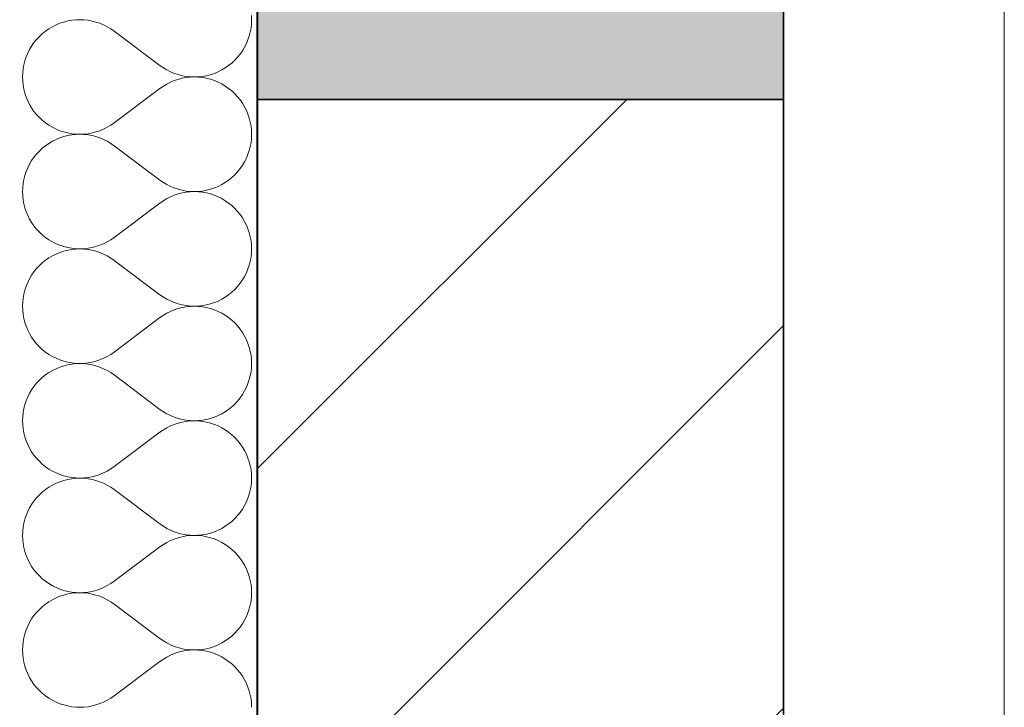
# Model space of a CAD drawing. Header units: millimetres. Extents: x 82175 to 237000, y 24756 to 471700.
# Tile 164 of 256: x 92622 to 93277, y 383054 to 383511. Entities that reach past the tile are written whole.
import ezdxf

# ---------------------------------------------------------------- set-up
doc = ezdxf.new("R2010")
doc.units = ezdxf.units.MM
for name, color, linetype in [('- A - ocieplenie', 8, 'Continuous'), ('Konstrukcja - Stropy', 8, 'Continuous'), ('Konstrukcja - Ściany zewnętrzne', 8, 'Continuous')]:
    doc.layers.add(name, color=color, linetype=linetype)

# ---------------------------------------------------------------- blocks, each defined once
blk = doc.blocks.new('*X29')
at = {"layer": '- A - ocieplenie', "linetype": 'Continuous', "lineweight": 13, "ltscale": 100}
for p, q in [((19933.67, 393042.61), (19933.57, 393045.33)), ((19801.14, 393037.96), (19798.8, 393036.57)), ((19803.57, 393039.18), (19801.14, 393037.96)), ((19806.09, 393040.22), (19803.57, 393039.18)), ((19808.67, 393041.07), (19806.09, 393040.22)), ((19811.3, 393041.75), (19808.67, 393041.07)), ((19813.98, 393042.23), (19811.3, 393041.75)), ((19816.69, 393042.52), (19813.98, 393042.23)), ((19819.41, 393042.61), (19816.69, 393042.52)), ((19822.12, 393042.51), (19819.41, 393042.61)), ((19824.83, 393042.22), (19822.12, 393042.51)), ((19827.51, 393041.73), (19824.83, 393042.22)), ((19830.14, 393041.06), (19827.51, 393041.73)), ((19832.72, 393040.2), (19830.14, 393041.06)), ((19835.24, 393039.16), (19832.72, 393040.2)), ((19837.67, 393037.94), (19835.24, 393039.16)), ((19840.01, 393036.55), (19837.67, 393037.94)), ((19933.28, 393037.19), (19933.57, 393039.89)), ((19933.57, 393039.89), (19933.67, 393042.61)), ((19792.45, 393031.46), (19790.6, 393029.47)), ((19794.44, 393033.32), (19792.45, 393031.46)), ((19796.56, 393035.02), (19794.44, 393033.32)), ((19798.8, 393036.57), (19796.56, 393035.02)), ((19842.24, 393034.99), (19840.01, 393036.55)), ((19872.71, 393012.14), (19842.24, 393034.99)), ((19931.26, 393029.29), (19932.12, 393031.87)), ((19932.12, 393031.87), (19932.8, 393034.51)), ((19932.8, 393034.51), (19933.28, 393037.19)), ((19787.34, 393025.12), (19785.95, 393022.78)), ((19788.89, 393027.35), (19787.34, 393025.12)), ((19790.6, 393029.47), (19788.89, 393027.35)), ((19929, 393024.35), (19930.22, 393026.78)), ((19930.22, 393026.78), (19931.26, 393029.29)), ((19784.73, 393020.35), (19783.69, 393017.83)), ((19785.95, 393022.78), (19784.73, 393020.35)), ((19924.36, 393017.66), (19926.06, 393019.77)), ((19926.06, 393019.77), (19927.62, 393022.01)), ((19927.62, 393022.01), (19929, 393024.35)), ((19782.16, 393012.62), (19781.67, 393009.94)), ((19782.83, 393015.25), (19782.16, 393012.62)), ((19783.69, 393017.83), (19782.83, 393015.25)), ((19872.71, 393012.14), (19874.95, 393010.58)), ((19916.15, 393010.56), (19918.39, 393012.11)), ((19918.39, 393012.11), (19920.51, 393013.81)), ((19920.51, 393013.81), (19922.5, 393015.67)), ((19922.5, 393015.67), (19924.36, 393017.66)), ((19781.38, 393007.23), (19781.29, 393004.52)), ((19781.67, 393009.94), (19781.38, 393007.23)), ((19874.95, 393010.58), (19877.29, 393009.19)), ((19877.29, 393009.19), (19879.72, 393007.97)), ((19879.72, 393007.97), (19882.23, 393006.93)), ((19882.23, 393006.93), (19884.81, 393006.07)), ((19884.81, 393006.07), (19887.45, 393005.39)), ((19887.45, 393005.39), (19890.12, 393004.91)), ((19890.12, 393004.91), (19892.83, 393004.61)), ((19898.27, 393004.61), (19900.97, 393004.9)), ((19900.97, 393004.9), (19903.65, 393005.38)), ((19903.65, 393005.38), (19906.29, 393006.05)), ((19906.29, 393006.05), (19908.87, 393006.91)), ((19908.87, 393006.91), (19911.38, 393007.95)), ((19911.38, 393007.95), (19913.81, 393009.17)), ((19913.81, 393009.17), (19916.15, 393010.56)), ((19781.29, 393004.52), (19781.38, 393001.8)), ((19781.38, 393001.8), (19781.67, 392999.09)), ((19781.67, 392999.09), (19782.16, 392996.42)), ((19874.95, 392998.45), (19872.71, 392996.9)), ((19877.29, 392999.84), (19874.95, 392998.45)), ((19879.72, 393001.06), (19877.29, 392999.84)), ((19882.23, 393002.1), (19879.72, 393001.06)), ((19884.81, 393002.96), (19882.23, 393002.1)), ((19887.45, 393003.64), (19884.81, 393002.96)), ((19890.12, 393004.12), (19887.45, 393003.64)), ((19892.83, 393004.42), (19890.12, 393004.12)), ((19892.83, 393004.61), (19895.55, 393004.52)), ((19895.55, 393004.52), (19892.83, 393004.42)), ((19895.55, 393004.52), (19898.27, 393004.61)), ((19898.27, 393004.42), (19895.55, 393004.52)), ((19900.97, 393004.13), (19898.27, 393004.42)), ((19903.65, 393003.65), (19900.97, 393004.13)), ((19906.29, 393002.98), (19903.65, 393003.65)), ((19908.87, 393002.12), (19906.29, 393002.98)), ((19911.38, 393001.08), (19908.87, 393002.12)), ((19913.81, 392999.86), (19911.38, 393001.08)), ((19916.15, 392998.48), (19913.81, 392999.86)), ((19918.39, 392996.93), (19916.15, 392998.48)), ((19782.16, 392996.42), (19782.83, 392993.78)), ((19782.83, 392993.78), (19783.69, 392991.2)), ((19872.71, 392996.9), (19842.24, 392974.04)), ((19920.51, 392995.22), (19918.39, 392996.93)), ((19922.5, 392993.37), (19920.51, 392995.22)), ((19924.36, 392991.38), (19922.5, 392993.37)), ((19783.69, 392991.2), (19784.73, 392988.68)), ((19784.73, 392988.68), (19785.95, 392986.25)), ((19785.95, 392986.25), (19787.34, 392983.91)), ((19926.06, 392989.26), (19924.36, 392991.38)), ((19927.62, 392987.02), (19926.06, 392989.26)), ((19929, 392984.68), (19927.62, 392987.02)), ((19787.34, 392983.91), (19788.89, 392981.68)), ((19788.89, 392981.68), (19790.6, 392979.56)), ((19790.6, 392979.56), (19792.45, 392977.57)), ((19930.22, 392982.25), (19929, 392984.68)), ((19931.26, 392979.74), (19930.22, 392982.25)), ((19932.12, 392977.16), (19931.26, 392979.74)), ((19792.45, 392977.57), (19794.44, 392975.72)), ((19794.44, 392975.72), (19796.56, 392974.01)), ((19796.56, 392974.01), (19798.8, 392972.46)), ((19798.8, 392972.46), (19801.14, 392971.07)), ((19837.67, 392971.1), (19840.01, 392972.49)), ((19840.01, 392972.49), (19842.24, 392974.04)), ((19932.8, 392974.52), (19932.12, 392977.16)), ((19933.28, 392971.84), (19932.8, 392974.52)), ((19801.14, 392971.07), (19803.57, 392969.86)), ((19803.57, 392969.86), (19806.09, 392968.82)), ((19806.09, 392968.82), (19808.67, 392967.96)), ((19808.67, 392967.96), (19811.3, 392967.29)), ((19811.3, 392965.55), (19808.67, 392964.88)), ((19811.3, 392967.29), (19813.98, 392966.81)), ((19813.98, 392966.04), (19811.3, 392965.55)), ((19813.98, 392966.81), (19816.69, 392966.52)), ((19816.69, 392966.33), (19813.98, 392966.04)), ((19816.69, 392966.52), (19819.41, 392966.42)), ((19819.41, 392966.42), (19816.69, 392966.33)), ((19819.41, 392966.42), (19822.12, 392966.52)), ((19822.12, 392966.32), (19819.41, 392966.42)), ((19822.12, 392966.52), (19824.83, 392966.81)), ((19824.83, 392966.03), (19822.12, 392966.32)), ((19824.83, 392966.81), (19827.51, 392967.3)), ((19827.51, 392965.54), (19824.83, 392966.03)), ((19827.51, 392967.3), (19830.14, 392967.97)), ((19830.14, 392964.87), (19827.51, 392965.54)), ((19830.14, 392967.97), (19832.72, 392968.83)), ((19832.72, 392968.83), (19835.24, 392969.88)), ((19835.24, 392969.88), (19837.67, 392971.1)), ((19933.57, 392969.14), (19933.28, 392971.84)), ((19933.67, 392966.42), (19933.57, 392969.14)), ((19933.57, 392963.7), (19933.67, 392966.42)), ((19798.8, 392960.38), (19796.56, 392958.83)), ((19801.14, 392961.77), (19798.8, 392960.38)), ((19803.57, 392962.99), (19801.14, 392961.77)), ((19806.09, 392964.03), (19803.57, 392962.99)), ((19808.67, 392964.88), (19806.09, 392964.03)), ((19832.72, 392964.01), (19830.14, 392964.87)), ((19835.24, 392962.97), (19832.72, 392964.01)), ((19837.67, 392961.75), (19835.24, 392962.97)), ((19840.01, 392960.36), (19837.67, 392961.75)), ((19842.24, 392958.8), (19840.01, 392960.36)), ((19932.8, 392958.32), (19933.28, 392961)), ((19933.28, 392961), (19933.57, 392963.7)), ((19790.6, 392953.28), (19788.89, 392951.16)), ((19792.45, 392955.27), (19790.6, 392953.28)), ((19794.44, 392957.12), (19792.45, 392955.27)), ((19796.56, 392958.83), (19794.44, 392957.12)), ((19872.71, 392935.94), (19842.24, 392958.8)), ((19930.22, 392950.59), (19931.26, 392953.1)), ((19931.26, 392953.1), (19932.12, 392955.68)), ((19932.12, 392955.68), (19932.8, 392958.32)), ((19785.95, 392946.59), (19784.73, 392944.16)), ((19787.34, 392948.93), (19785.95, 392946.59)), ((19788.89, 392951.16), (19787.34, 392948.93)), ((19927.62, 392945.82), (19929, 392948.16)), ((19929, 392948.16), (19930.22, 392950.59)), ((19783.69, 392941.64), (19782.83, 392939.06)), ((19784.73, 392944.16), (19783.69, 392941.64)), ((19920.51, 392937.62), (19922.5, 392939.47)), ((19922.5, 392939.47), (19924.36, 392941.47)), ((19924.36, 392941.47), (19926.06, 392943.58)), ((19926.06, 392943.58), (19927.62, 392945.82)), ((19781.67, 392933.75), (19781.38, 392931.04)), ((19782.16, 392936.43), (19781.67, 392933.75)), ((19782.83, 392939.06), (19782.16, 392936.43)), ((19872.71, 392935.94), (19874.95, 392934.39)), ((19874.95, 392934.39), (19877.29, 392933)), ((19877.29, 392933), (19879.72, 392931.78)), ((19911.38, 392931.76), (19913.81, 392932.98)), ((19913.81, 392932.98), (19916.15, 392934.36)), ((19916.15, 392934.36), (19918.39, 392935.92)), ((19918.39, 392935.92), (19920.51, 392937.62)), ((19781.38, 392931.04), (19781.29, 392928.33)), ((19781.29, 392928.33), (19781.38, 392925.61)), ((19879.72, 392931.78), (19882.23, 392930.74)), ((19882.23, 392930.74), (19884.81, 392929.88)), ((19884.81, 392926.77), (19882.23, 392925.91)), ((19884.81, 392929.88), (19887.45, 392929.2)), ((19887.45, 392927.45), (19884.81, 392926.77)), ((19887.45, 392929.2), (19890.12, 392928.72)), ((19890.12, 392927.93), (19887.45, 392927.45)), ((19890.12, 392928.72), (19892.83, 392928.42)), ((19892.83, 392928.23), (19890.12, 392927.93)), ((19892.83, 392928.42), (19895.55, 392928.33)), ((19895.55, 392928.33), (19892.83, 392928.23)), ((19895.55, 392928.33), (19898.27, 392928.42)), ((19898.27, 392928.23), (19895.55, 392928.33)), ((19898.27, 392928.42), (19900.97, 392928.71)), ((19900.97, 392927.94), (19898.27, 392928.23)), ((19900.97, 392928.71), (19903.65, 392929.19)), ((19903.65, 392927.46), (19900.97, 392927.94)), ((19903.65, 392929.19), (19906.29, 392929.86)), ((19906.29, 392926.79), (19903.65, 392927.46)), ((19906.29, 392929.86), (19908.87, 392930.72)), ((19908.87, 392925.93), (19906.29, 392926.79)), ((19908.87, 392930.72), (19911.38, 392931.76)), ((19781.38, 392925.61), (19781.67, 392922.9)), ((19781.67, 392922.9), (19782.16, 392920.22)), ((19782.16, 392920.22), (19782.83, 392917.59)), ((19872.71, 392920.71), (19842.24, 392897.85)), ((19874.95, 392922.26), (19872.71, 392920.71)), ((19877.29, 392923.65), (19874.95, 392922.26)), ((19879.72, 392924.87), (19877.29, 392923.65)), ((19882.23, 392925.91), (19879.72, 392924.87)), ((19911.38, 392924.89), (19908.87, 392925.93)), ((19913.81, 392923.67), (19911.38, 392924.89)), ((19916.15, 392922.29), (19913.81, 392923.67)), ((19918.39, 392920.74), (19916.15, 392922.29)), ((19920.51, 392919.03), (19918.39, 392920.74)), ((19782.83, 392917.59), (19783.69, 392915.01)), ((19783.69, 392915.01), (19784.73, 392912.49)), ((19922.5, 392917.18), (19920.51, 392919.03)), ((19924.36, 392915.19), (19922.5, 392917.18)), ((19926.06, 392913.07), (19924.36, 392915.19)), ((19784.73, 392912.49), (19785.95, 392910.06)), ((19785.95, 392910.06), (19787.34, 392907.72)), ((19787.34, 392907.72), (19788.89, 392905.49)), ((19927.62, 392910.83), (19926.06, 392913.07)), ((19929, 392908.49), (19927.62, 392910.83)), ((19930.22, 392906.06), (19929, 392908.49)), ((19788.89, 392905.49), (19790.6, 392903.37)), ((19790.6, 392903.37), (19792.45, 392901.38)), ((19792.45, 392901.38), (19794.44, 392899.53)), ((19931.26, 392903.55), (19930.22, 392906.06)), ((19932.12, 392900.97), (19931.26, 392903.55)), ((19932.8, 392898.33), (19932.12, 392900.97)), ((19794.44, 392899.53), (19796.56, 392897.82)), ((19796.56, 392897.82), (19798.8, 392896.27)), ((19798.8, 392896.27), (19801.14, 392894.88)), ((19801.14, 392894.88), (19803.57, 392893.67)), ((19803.57, 392893.67), (19806.09, 392892.63)), ((19832.72, 392892.64), (19835.24, 392893.69)), ((19835.24, 392893.69), (19837.67, 392894.91)), ((19837.67, 392894.91), (19840.01, 392896.3)), ((19840.01, 392896.3), (19842.24, 392897.85)), ((19933.28, 392895.65), (19932.8, 392898.33)), ((19933.57, 392892.95), (19933.28, 392895.65)), ((19806.09, 392887.83), (19803.57, 392886.8)), ((19806.09, 392892.63), (19808.67, 392891.77)), ((19808.67, 392888.69), (19806.09, 392887.83)), ((19808.67, 392891.77), (19811.3, 392891.1)), ((19811.3, 392889.36), (19808.67, 392888.69)), ((19811.3, 392891.1), (19813.98, 392890.61)), ((19813.98, 392889.85), (19811.3, 392889.36)), ((19813.98, 392890.61), (19816.69, 392890.33)), ((19816.69, 392890.13), (19813.98, 392889.85)), ((19816.69, 392890.33), (19819.41, 392890.23)), ((19819.41, 392890.23), (19816.69, 392890.13)), ((19819.41, 392890.23), (19822.12, 392890.33)), ((19822.12, 392890.13), (19819.41, 392890.23)), ((19822.12, 392890.33), (19824.83, 392890.62)), ((19824.83, 392889.84), (19822.12, 392890.13)), ((19824.83, 392890.62), (19827.51, 392891.11)), ((19827.51, 392889.35), (19824.83, 392889.84)), ((19827.51, 392891.11), (19830.14, 392891.78)), ((19830.14, 392888.68), (19827.51, 392889.35)), ((19830.14, 392891.78), (19832.72, 392892.64)), ((19832.72, 392887.82), (19830.14, 392888.68)), ((19835.24, 392886.77), (19832.72, 392887.82)), ((19933.28, 392884.81), (19933.57, 392887.51)), ((19933.67, 392890.23), (19933.57, 392892.95)), ((19933.57, 392887.51), (19933.67, 392890.23)), ((19794.44, 392880.93), (19792.45, 392879.08)), ((19796.56, 392882.64), (19794.44, 392880.93)), ((19798.8, 392884.19), (19796.56, 392882.64)), ((19801.14, 392885.58), (19798.8, 392884.19)), ((19803.57, 392886.8), (19801.14, 392885.58)), ((19837.67, 392885.55), (19835.24, 392886.77)), ((19840.01, 392884.16), (19837.67, 392885.55)), ((19842.24, 392882.61), (19840.01, 392884.16)), ((19872.71, 392859.75), (19842.24, 392882.61)), ((19932.12, 392879.49), (19932.8, 392882.13)), ((19932.8, 392882.13), (19933.28, 392884.81)), ((19788.89, 392874.97), (19787.34, 392872.74)), ((19790.6, 392877.09), (19788.89, 392874.97)), ((19792.45, 392879.08), (19790.6, 392877.09)), ((19929, 392871.97), (19930.22, 392874.4)), ((19930.22, 392874.4), (19931.26, 392876.91)), ((19931.26, 392876.91), (19932.12, 392879.49)), ((19784.73, 392867.97), (19783.69, 392865.45)), ((19785.95, 392870.4), (19784.73, 392867.97)), ((19787.34, 392872.74), (19785.95, 392870.4)), ((19924.36, 392865.27), (19926.06, 392867.39)), ((19926.06, 392867.39), (19927.62, 392869.63)), ((19927.62, 392869.63), (19929, 392871.97)), ((19782.83, 392862.87), (19782.16, 392860.24)), ((19783.69, 392865.45), (19782.83, 392862.87)), ((19918.39, 392859.72), (19920.51, 392861.43)), ((19920.51, 392861.43), (19922.5, 392863.28)), ((19922.5, 392863.28), (19924.36, 392865.27)), ((19781.38, 392854.85), (19781.29, 392852.13)), ((19781.67, 392857.56), (19781.38, 392854.85)), ((19782.16, 392860.24), (19781.67, 392857.56)), ((19872.71, 392859.75), (19874.95, 392858.2)), ((19874.95, 392858.2), (19877.29, 392856.81)), ((19877.29, 392856.81), (19879.72, 392855.59)), ((19879.72, 392855.59), (19882.23, 392854.55)), ((19882.23, 392854.55), (19884.81, 392853.69)), ((19906.29, 392853.67), (19908.87, 392854.53)), ((19908.87, 392854.53), (19911.38, 392855.57)), ((19911.38, 392855.57), (19913.81, 392856.79)), ((19913.81, 392856.79), (19916.15, 392858.17)), ((19916.15, 392858.17), (19918.39, 392859.72)), ((19781.29, 392852.13), (19781.38, 392849.42)), ((19781.38, 392849.42), (19781.67, 392846.71)), ((19879.72, 392848.68), (19877.29, 392847.46)), ((19882.23, 392849.72), (19879.72, 392848.68)), ((19884.81, 392850.58), (19882.23, 392849.72)), ((19884.81, 392853.69), (19887.45, 392853.01)), ((19887.45, 392851.26), (19884.81, 392850.58)), ((19887.45, 392853.01), (19890.12, 392852.53)), ((19890.12, 392851.74), (19887.45, 392851.26)), ((19890.12, 392852.53), (19892.83, 392852.23)), ((19892.83, 392852.04), (19890.12, 392851.74)), ((19892.83, 392852.23), (19895.55, 392852.13)), ((19895.55, 392852.13), (19892.83, 392852.04)), ((19895.55, 392852.13), (19898.27, 392852.23)), ((19898.27, 392852.04), (19895.55, 392852.13)), ((19898.27, 392852.23), (19900.97, 392852.52)), ((19900.97, 392851.75), (19898.27, 392852.04)), ((19900.97, 392852.52), (19903.65, 392853)), ((19903.65, 392851.27), (19900.97, 392851.75)), ((19903.65, 392853), (19906.29, 392853.67)), ((19906.29, 392850.6), (19903.65, 392851.27)), ((19908.87, 392849.74), (19906.29, 392850.6)), ((19911.38, 392848.7), (19908.87, 392849.74)), ((19913.81, 392847.48), (19911.38, 392848.7)), ((19781.67, 392846.71), (19782.16, 392844.03)), ((19782.16, 392844.03), (19782.83, 392841.4)), ((19782.83, 392841.4), (19783.69, 392838.82)), ((19872.71, 392844.52), (19842.24, 392821.66)), ((19874.95, 392846.07), (19872.71, 392844.52)), ((19877.29, 392847.46), (19874.95, 392846.07)), ((19916.15, 392846.1), (19913.81, 392847.48)), ((19918.39, 392844.55), (19916.15, 392846.1)), ((19920.51, 392842.84), (19918.39, 392844.55)), ((19922.5, 392840.99), (19920.51, 392842.84)), ((19783.69, 392838.82), (19784.73, 392836.3)), ((19784.73, 392836.3), (19785.95, 392833.87)), ((19924.36, 392839), (19922.5, 392840.99)), ((19926.06, 392836.88), (19924.36, 392839)), ((19927.62, 392834.64), (19926.06, 392836.88)), ((19929, 392832.3), (19927.62, 392834.64)), ((19785.95, 392833.87), (19787.34, 392831.53)), ((19787.34, 392831.53), (19788.89, 392829.3)), ((19788.89, 392829.3), (19790.6, 392827.18)), ((19930.22, 392829.87), (19929, 392832.3)), ((19931.26, 392827.36), (19930.22, 392829.87)), ((19790.6, 392827.18), (19792.45, 392825.19)), ((19792.45, 392825.19), (19794.44, 392823.34)), ((19794.44, 392823.34), (19796.56, 392821.63)), ((19796.56, 392821.63), (19798.8, 392820.08)), ((19840.01, 392820.11), (19842.24, 392821.66)), ((19932.12, 392824.78), (19931.26, 392827.36)), ((19932.8, 392822.14), (19932.12, 392824.78)), ((19933.28, 392819.46), (19932.8, 392822.14)), ((19798.8, 392820.08), (19801.14, 392818.69)), ((19801.14, 392818.69), (19803.57, 392817.48)), ((19803.57, 392817.48), (19806.09, 392816.44)), ((19806.09, 392816.44), (19808.67, 392815.58)), ((19808.67, 392815.58), (19811.3, 392814.91)), ((19811.3, 392814.91), (19813.98, 392814.42)), ((19824.83, 392814.43), (19827.51, 392814.92)), ((19827.51, 392814.92), (19830.14, 392815.59)), ((19830.14, 392815.59), (19832.72, 392816.45)), ((19832.72, 392816.45), (19835.24, 392817.5)), ((19835.24, 392817.5), (19837.67, 392818.72)), ((19837.67, 392818.72), (19840.01, 392820.11)), ((19933.57, 392816.76), (19933.28, 392819.46)), ((19933.67, 392814.04), (19933.57, 392816.76)), ((19801.14, 392809.39), (19798.8, 392808)), ((19803.57, 392810.6), (19801.14, 392809.39)), ((19806.09, 392811.64), (19803.57, 392810.6)), ((19808.67, 392812.5), (19806.09, 392811.64)), ((19811.3, 392813.17), (19808.67, 392812.5)), ((19813.98, 392813.66), (19811.3, 392813.17)), ((19813.98, 392814.42), (19816.69, 392814.14)), ((19816.69, 392813.94), (19813.98, 392813.66)), ((19816.69, 392814.14), (19819.41, 392814.04)), ((19819.41, 392814.04), (19816.69, 392813.94)), ((19819.41, 392814.04), (19822.12, 392814.14)), ((19822.12, 392813.94), (19819.41, 392814.04)), ((19822.12, 392814.14), (19824.83, 392814.43)), ((19824.83, 392813.65), (19822.12, 392813.94)), ((19827.51, 392813.16), (19824.83, 392813.65)), ((19830.14, 392812.49), (19827.51, 392813.16)), ((19832.72, 392811.63), (19830.14, 392812.49)), ((19835.24, 392810.58), (19832.72, 392811.63)), ((19837.67, 392809.36), (19835.24, 392810.58)), ((19840.01, 392807.97), (19837.67, 392809.36)), ((19932.8, 392805.94), (19933.28, 392808.62)), ((19933.28, 392808.62), (19933.57, 392811.32)), ((19933.57, 392811.32), (19933.67, 392814.04)), ((19792.45, 392802.89), (19790.6, 392800.9)), ((19794.44, 392804.74), (19792.45, 392802.89)), ((19796.56, 392806.45), (19794.44, 392804.74)), ((19798.8, 392808), (19796.56, 392806.45)), ((19842.24, 392806.42), (19840.01, 392807.97)), ((19872.71, 392783.56), (19842.24, 392806.42)), ((19931.26, 392800.72), (19932.12, 392803.3)), ((19932.12, 392803.3), (19932.8, 392805.94)), ((19787.34, 392796.55), (19785.95, 392794.21)), ((19788.89, 392798.78), (19787.34, 392796.55)), ((19790.6, 392800.9), (19788.89, 392798.78)), ((19927.62, 392793.44), (19929, 392795.78)), ((19929, 392795.78), (19930.22, 392798.21)), ((19930.22, 392798.21), (19931.26, 392800.72)), ((19783.69, 392789.26), (19782.83, 392786.68)), ((19784.73, 392791.78), (19783.69, 392789.26)), ((19785.95, 392794.21), (19784.73, 392791.78)), ((19922.5, 392787.09), (19924.36, 392789.08)), ((19924.36, 392789.08), (19926.06, 392791.2)), ((19926.06, 392791.2), (19927.62, 392793.44)), ((19782.16, 392784.05), (19781.67, 392781.37)), ((19782.83, 392786.68), (19782.16, 392784.05)), ((19872.71, 392783.56), (19874.95, 392782.01)), ((19916.15, 392781.98), (19918.39, 392783.53)), ((19918.39, 392783.53), (19920.51, 392785.24)), ((19920.51, 392785.24), (19922.5, 392787.09)), ((19781.38, 392778.66), (19781.29, 392775.94)), ((19781.29, 392775.94), (19781.38, 392773.23)), ((19781.67, 392781.37), (19781.38, 392778.66)), ((19874.95, 392782.01), (19877.29, 392780.62)), ((19877.29, 392780.62), (19879.72, 392779.4)), ((19879.72, 392779.4), (19882.23, 392778.36)), ((19882.23, 392778.36), (19884.81, 392777.5)), ((19884.81, 392777.5), (19887.45, 392776.82)), ((19887.45, 392776.82), (19890.12, 392776.34)), ((19890.12, 392776.34), (19892.83, 392776.04)), ((19892.83, 392775.85), (19890.12, 392775.55)), ((19892.83, 392776.04), (19895.55, 392775.94)), ((19895.55, 392775.94), (19892.83, 392775.85)), ((19895.55, 392775.94), (19898.27, 392776.04)), ((19898.27, 392775.85), (19895.55, 392775.94)), ((19898.27, 392776.04), (19900.97, 392776.33)), ((19900.97, 392775.56), (19898.27, 392775.85)), ((19900.97, 392776.33), (19903.65, 392776.81)), ((19903.65, 392775.08), (19900.97, 392775.56)), ((19903.65, 392776.81), (19906.29, 392777.48)), ((19906.29, 392777.48), (19908.87, 392778.34)), ((19908.87, 392778.34), (19911.38, 392779.38)), ((19911.38, 392779.38), (19913.81, 392780.6)), ((19913.81, 392780.6), (19916.15, 392781.98)), ((19781.38, 392773.23), (19781.67, 392770.52)), ((19781.67, 392770.52), (19782.16, 392767.84)), ((19874.95, 392769.88), (19872.71, 392768.33)), ((19877.29, 392771.27), (19874.95, 392769.88)), ((19879.72, 392772.49), (19877.29, 392771.27)), ((19882.23, 392773.53), (19879.72, 392772.49)), ((19884.81, 392774.39), (19882.23, 392773.53)), ((19887.45, 392775.07), (19884.81, 392774.39)), ((19890.12, 392775.55), (19887.45, 392775.07)), ((19906.29, 392774.41), (19903.65, 392775.08)), ((19908.87, 392773.55), (19906.29, 392774.41)), ((19911.38, 392772.51), (19908.87, 392773.55)), ((19913.81, 392771.29), (19911.38, 392772.51)), ((19916.15, 392769.91), (19913.81, 392771.29)), ((19918.39, 392768.35), (19916.15, 392769.91)), ((19782.16, 392767.84), (19782.83, 392765.21)), ((19782.83, 392765.21), (19783.69, 392762.63)), ((19783.69, 392762.63), (19784.73, 392760.11)), ((19872.71, 392768.33), (19842.24, 392745.47)), ((19920.51, 392766.65), (19918.39, 392768.35)), ((19922.5, 392764.8), (19920.51, 392766.65)), ((19924.36, 392762.8), (19922.5, 392764.8)), ((19926.06, 392760.69), (19924.36, 392762.8)), ((19784.73, 392760.11), (19785.95, 392757.68)), ((19785.95, 392757.68), (19787.34, 392755.34)), ((19927.62, 392758.45), (19926.06, 392760.69)), ((19929, 392756.11), (19927.62, 392758.45)), ((19930.22, 392753.68), (19929, 392756.11)), ((19787.34, 392755.34), (19788.89, 392753.11)), ((19788.89, 392753.11), (19790.6, 392750.99)), ((19790.6, 392750.99), (19792.45, 392749)), ((19931.26, 392751.17), (19930.22, 392753.68)), ((19932.12, 392748.59), (19931.26, 392751.17)), ((19792.45, 392749), (19794.44, 392747.15)), ((19794.44, 392747.15), (19796.56, 392745.44)), ((19796.56, 392745.44), (19798.8, 392743.89)), ((19798.8, 392743.89), (19801.14, 392742.5)), ((19837.67, 392742.52), (19840.01, 392743.91)), ((19840.01, 392743.91), (19842.24, 392745.47)), ((19932.8, 392745.95), (19932.12, 392748.59)), ((19933.28, 392743.27), (19932.8, 392745.95)), ((19933.57, 392740.57), (19933.28, 392743.27)), ((19801.14, 392742.5), (19803.57, 392741.28)), ((19803.57, 392741.28), (19806.09, 392740.24)), ((19806.09, 392740.24), (19808.67, 392739.39)), ((19808.67, 392736.31), (19806.09, 392735.45)), ((19808.67, 392739.39), (19811.3, 392738.72)), ((19811.3, 392736.98), (19808.67, 392736.31)), ((19811.3, 392738.72), (19813.98, 392738.23)), ((19813.98, 392737.46), (19811.3, 392736.98)), ((19813.98, 392738.23), (19816.69, 392737.94)), ((19816.69, 392737.75), (19813.98, 392737.46)), ((19816.69, 392737.94), (19819.41, 392737.85)), ((19819.41, 392737.85), (19816.69, 392737.75)), ((19819.41, 392737.85), (19822.12, 392737.95)), ((19822.12, 392737.75), (19819.41, 392737.85)), ((19822.12, 392737.95), (19824.83, 392738.24)), ((19824.83, 392737.46), (19822.12, 392737.75)), ((19824.83, 392738.24), (19827.51, 392738.73)), ((19827.51, 392736.97), (19824.83, 392737.46)), ((19827.51, 392738.73), (19830.14, 392739.4)), ((19830.14, 392736.3), (19827.51, 392736.97)), ((19830.14, 392739.4), (19832.72, 392740.26)), ((19832.72, 392735.44), (19830.14, 392736.3)), ((19832.72, 392740.26), (19835.24, 392741.3)), ((19835.24, 392741.3), (19837.67, 392742.52)), ((19933.67, 392737.85), (19933.57, 392740.57)), ((19933.57, 392735.13), (19933.67, 392737.85)), ((19796.56, 392730.26), (19794.44, 392728.55)), ((19798.8, 392731.81), (19796.56, 392730.26)), ((19801.14, 392733.2), (19798.8, 392731.81)), ((19803.57, 392734.41), (19801.14, 392733.2)), ((19806.09, 392735.45), (19803.57, 392734.41)), ((19835.24, 392734.39), (19832.72, 392735.44)), ((19837.67, 392733.17), (19835.24, 392734.39)), ((19840.01, 392731.78), (19837.67, 392733.17)), ((19842.24, 392730.23), (19840.01, 392731.78)), ((19872.71, 392707.37), (19842.24, 392730.23)), ((19932.12, 392727.11), (19932.8, 392729.75)), ((19932.8, 392729.75), (19933.28, 392732.43)), ((19933.28, 392732.43), (19933.57, 392735.13)), ((19790.6, 392724.71), (19788.89, 392722.59)), ((19792.45, 392726.7), (19790.6, 392724.71)), ((19794.44, 392728.55), (19792.45, 392726.7)), ((19930.22, 392722.02), (19931.26, 392724.53)), ((19931.26, 392724.53), (19932.12, 392727.11)), ((19785.95, 392718.02), (19784.73, 392715.59)), ((19787.34, 392720.36), (19785.95, 392718.02)), ((19788.89, 392722.59), (19787.34, 392720.36)), ((19926.06, 392715.01), (19927.62, 392717.25)), ((19927.62, 392717.25), (19929, 392719.59)), ((19929, 392719.59), (19930.22, 392722.02)), ((19782.83, 392710.49), (19782.16, 392707.86)), ((19783.69, 392713.07), (19782.83, 392710.49)), ((19784.73, 392715.59), (19783.69, 392713.07)), ((19920.51, 392709.05), (19922.5, 392710.9)), ((19922.5, 392710.9), (19924.36, 392712.89)), ((19924.36, 392712.89), (19926.06, 392715.01)), ((19781.67, 392705.18), (19781.38, 392702.47)), ((19782.16, 392707.86), (19781.67, 392705.18)), ((19872.71, 392707.37), (19874.95, 392705.82)), ((19874.95, 392705.82), (19877.29, 392704.43)), ((19877.29, 392704.43), (19879.72, 392703.21)), ((19911.38, 392703.19), (19913.81, 392704.41)), ((19913.81, 392704.41), (19916.15, 392705.79)), ((19916.15, 392705.79), (19918.39, 392707.34)), ((19918.39, 392707.34), (19920.51, 392709.05)), ((19781.38, 392702.47), (19781.29, 392699.75)), ((19781.29, 392699.75), (19781.38, 392697.04)), ((19781.38, 392697.04), (19781.67, 392694.33)), ((19879.72, 392703.21), (19882.23, 392702.17)), ((19882.23, 392697.34), (19879.72, 392696.3)), ((19882.23, 392702.17), (19884.81, 392701.31)), ((19884.81, 392698.2), (19882.23, 392697.34)), ((19884.81, 392701.31), (19887.45, 392700.63)), ((19887.45, 392698.88), (19884.81, 392698.2)), ((19887.45, 392700.63), (19890.12, 392700.15)), ((19890.12, 392699.36), (19887.45, 392698.88)), ((19890.12, 392700.15), (19892.83, 392699.85)), ((19892.83, 392699.66), (19890.12, 392699.36)), ((19892.83, 392699.85), (19895.55, 392699.75)), ((19895.55, 392699.75), (19892.83, 392699.66)), ((19895.55, 392699.75), (19898.27, 392699.85)), ((19898.27, 392699.66), (19895.55, 392699.75)), ((19898.27, 392699.85), (19900.97, 392700.14)), ((19900.97, 392699.37), (19898.27, 392699.66)), ((19900.97, 392700.14), (19903.65, 392700.62)), ((19903.65, 392698.89), (19900.97, 392699.37)), ((19903.65, 392700.62), (19906.29, 392701.29)), ((19906.29, 392698.22), (19903.65, 392698.89)), ((19906.29, 392701.29), (19908.87, 392702.15)), ((19908.87, 392697.36), (19906.29, 392698.22)), ((19908.87, 392702.15), (19911.38, 392703.19)), ((19911.38, 392696.32), (19908.87, 392697.36)), ((19781.67, 392694.33), (19782.16, 392691.65)), ((19782.16, 392691.65), (19782.83, 392689.02)), ((19872.71, 392692.14), (19842.24, 392669.28)), ((19874.95, 392693.69), (19872.71, 392692.14)), ((19877.29, 392695.08), (19874.95, 392693.69)), ((19879.72, 392696.3), (19877.29, 392695.08)), ((19913.81, 392695.1), (19911.38, 392696.32)), ((19916.15, 392693.71), (19913.81, 392695.1)), ((19918.39, 392692.16), (19916.15, 392693.71)), ((19920.51, 392690.46), (19918.39, 392692.16)), ((19922.5, 392688.6), (19920.51, 392690.46)), ((19782.83, 392689.02), (19783.69, 392686.44)), ((19783.69, 392686.44), (19784.73, 392683.92)), ((19784.73, 392683.92), (19785.95, 392681.49)), ((19924.36, 392686.61), (19922.5, 392688.6)), ((19926.06, 392684.5), (19924.36, 392686.61)), ((19927.62, 392682.26), (19926.06, 392684.5)), ((19785.95, 392681.49), (19787.34, 392679.15)), ((19787.34, 392679.15), (19788.89, 392676.92)), ((19929, 392679.92), (19927.62, 392682.26)), ((19930.22, 392677.49), (19929, 392679.92)), ((19931.26, 392674.98), (19930.22, 392677.49)), ((19788.89, 392676.92), (19790.6, 392674.8)), ((19790.6, 392674.8), (19792.45, 392672.81)), ((19792.45, 392672.81), (19794.44, 392670.95)), ((19794.44, 392670.95), (19796.56, 392669.25)), ((19932.12, 392672.4), (19931.26, 392674.98)), ((19932.8, 392669.76), (19932.12, 392672.4)), ((19796.56, 392669.25), (19798.8, 392667.7)), ((19798.8, 392667.7), (19801.14, 392666.31)), ((19801.14, 392666.31), (19803.57, 392665.09)), ((19803.57, 392665.09), (19806.09, 392664.05)), ((19832.72, 392664.07), (19835.24, 392665.11)), ((19835.24, 392665.11), (19837.67, 392666.33)), ((19837.67, 392666.33), (19840.01, 392667.72)), ((19840.01, 392667.72), (19842.24, 392669.28)), ((19933.28, 392667.08), (19932.8, 392669.76)), ((19933.57, 392664.38), (19933.28, 392667.08)), ((19933.67, 392661.66), (19933.57, 392664.38)), ((19803.57, 392658.22), (19801.14, 392657.01)), ((19806.09, 392659.26), (19803.57, 392658.22)), ((19806.09, 392664.05), (19808.67, 392663.2)), ((19808.67, 392660.12), (19806.09, 392659.26)), ((19808.67, 392663.2), (19811.3, 392662.52)), ((19811.3, 392660.79), (19808.67, 392660.12)), ((19811.3, 392662.52), (19813.98, 392662.04)), ((19813.98, 392661.27), (19811.3, 392660.79)), ((19813.98, 392662.04), (19816.69, 392661.75)), ((19816.69, 392661.56), (19813.98, 392661.27)), ((19816.69, 392661.75), (19819.41, 392661.66)), ((19819.41, 392661.66), (19816.69, 392661.56)), ((19819.41, 392661.66), (19822.12, 392661.76)), ((19822.12, 392661.56), (19819.41, 392661.66)), ((19822.12, 392661.76), (19824.83, 392662.05)), ((19824.83, 392661.27), (19822.12, 392661.56)), ((19824.83, 392662.05), (19827.51, 392662.54)), ((19827.51, 392660.78), (19824.83, 392661.27)), ((19827.51, 392662.54), (19830.14, 392663.21)), ((19830.14, 392660.11), (19827.51, 392660.78)), ((19830.14, 392663.21), (19832.72, 392664.07)), ((19832.72, 392659.25), (19830.14, 392660.11)), ((19835.24, 392658.2), (19832.72, 392659.25)), ((19837.67, 392656.98), (19835.24, 392658.2)), ((19933.28, 392656.24), (19933.57, 392658.94)), ((19933.57, 392658.94), (19933.67, 392661.66)), ((19794.44, 392652.36), (19792.45, 392650.51)), ((19796.56, 392654.07), (19794.44, 392652.36)), ((19798.8, 392655.62), (19796.56, 392654.07)), ((19801.14, 392657.01), (19798.8, 392655.62)), ((19840.01, 392655.59), (19837.67, 392656.98)), ((19842.24, 392654.04), (19840.01, 392655.59)), ((19872.71, 392631.18), (19842.24, 392654.04)), ((19932.12, 392650.92), (19932.8, 392653.56)), ((19932.8, 392653.56), (19933.28, 392656.24)), ((19788.89, 392646.4), (19787.34, 392644.17)), ((19790.6, 392648.52), (19788.89, 392646.4)), ((19792.45, 392650.51), (19790.6, 392648.52)), ((19929, 392643.39), (19930.22, 392645.83)), ((19930.22, 392645.83), (19931.26, 392648.34)), ((19931.26, 392648.34), (19932.12, 392650.92)), ((19784.73, 392639.4), (19783.69, 392636.88)), ((19785.95, 392641.83), (19784.73, 392639.4)), ((19787.34, 392644.17), (19785.95, 392641.83)), ((19924.36, 392636.7), (19926.06, 392638.82)), ((19926.06, 392638.82), (19927.62, 392641.06)), ((19927.62, 392641.06), (19929, 392643.39)), ((19782.16, 392631.66), (19781.67, 392628.99)), ((19782.83, 392634.3), (19782.16, 392631.66)), ((19783.69, 392636.88), (19782.83, 392634.3)), ((19918.39, 392631.15), (19920.51, 392632.86)), ((19920.51, 392632.86), (19922.5, 392634.71)), ((19922.5, 392634.71), (19924.36, 392636.7)), ((19781.38, 392626.28), (19781.29, 392623.56)), ((19781.67, 392628.99), (19781.38, 392626.28)), ((19872.71, 392631.18), (19874.95, 392629.63)), ((19874.95, 392629.63), (19877.29, 392628.24)), ((19877.29, 392628.24), (19879.72, 392627.02)), ((19879.72, 392627.02), (19882.23, 392625.98)), ((19882.23, 392625.98), (19884.81, 392625.11)), ((19884.81, 392625.11), (19887.45, 392624.44)), ((19903.65, 392624.43), (19906.29, 392625.1)), ((19906.29, 392625.1), (19908.87, 392625.96)), ((19908.87, 392625.96), (19911.38, 392627)), ((19911.38, 392627), (19913.81, 392628.22)), ((19913.81, 392628.22), (19916.15, 392629.6)), ((19916.15, 392629.6), (19918.39, 392631.15)), ((19781.29, 392623.56), (19781.38, 392620.84)), ((19781.38, 392620.84), (19781.67, 392618.14)), ((19877.29, 392618.89), (19874.95, 392617.5)), ((19879.72, 392620.11), (19877.29, 392618.89)), ((19882.23, 392621.15), (19879.72, 392620.11)), ((19884.81, 392622.01), (19882.23, 392621.15)), ((19887.45, 392622.69), (19884.81, 392622.01)), ((19887.45, 392624.44), (19890.12, 392623.96)), ((19890.12, 392623.17), (19887.45, 392622.69)), ((19890.12, 392623.96), (19892.83, 392623.66)), ((19892.83, 392623.46), (19890.12, 392623.17)), ((19892.83, 392623.66), (19895.55, 392623.56)), ((19895.55, 392623.56), (19892.83, 392623.46)), ((19895.55, 392623.56), (19898.27, 392623.66)), ((19898.27, 392623.47), (19895.55, 392623.56)), ((19898.27, 392623.66), (19900.97, 392623.95)), ((19900.97, 392623.18), (19898.27, 392623.47)), ((19900.97, 392623.95), (19903.65, 392624.43)), ((19903.65, 392622.7), (19900.97, 392623.18)), ((19906.29, 392622.03), (19903.65, 392622.7)), ((19908.87, 392621.17), (19906.29, 392622.03)), ((19911.38, 392620.13), (19908.87, 392621.17)), ((19913.81, 392618.91), (19911.38, 392620.13)), ((19916.15, 392617.52), (19913.81, 392618.91)), ((19781.67, 392618.14), (19782.16, 392615.46)), ((19782.16, 392615.46), (19782.83, 392612.83)), ((19782.83, 392612.83), (19783.69, 392610.25)), ((19872.71, 392615.94), (19842.24, 392593.09)), ((19874.95, 392617.5), (19872.71, 392615.94)), ((19918.39, 392615.97), (19916.15, 392617.52)), ((19920.51, 392614.27), (19918.39, 392615.97)), ((19922.5, 392612.41), (19920.51, 392614.27)), ((19924.36, 392610.42), (19922.5, 392612.41)), ((19783.69, 392610.25), (19784.73, 392607.73)), ((19784.73, 392607.73), (19785.95, 392605.3)), ((19785.95, 392605.3), (19787.34, 392602.96)), ((19926.06, 392608.31), (19924.36, 392610.42)), ((19927.62, 392606.07), (19926.06, 392608.31)), ((19929, 392603.73), (19927.62, 392606.07)), ((19787.34, 392602.96), (19788.89, 392600.73)), ((19788.89, 392600.73), (19790.6, 392598.61)), ((19930.22, 392601.3), (19929, 392603.73)), ((19931.26, 392598.79), (19930.22, 392601.3)), ((19932.12, 392596.21), (19931.26, 392598.79)), ((19790.6, 392598.61), (19792.45, 392596.62)), ((19792.45, 392596.62), (19794.44, 392594.76)), ((19794.44, 392594.76), (19796.56, 392593.06)), ((19796.56, 392593.06), (19798.8, 392591.51)), ((19840.01, 392591.53), (19842.24, 392593.09)), ((19932.8, 392593.57), (19932.12, 392596.21)), ((19933.28, 392590.89), (19932.8, 392593.57)), ((19798.8, 392591.51), (19801.14, 392590.12)), ((19801.14, 392590.12), (19803.57, 392588.9)), ((19803.57, 392588.9), (19806.09, 392587.86)), ((19806.09, 392587.86), (19808.67, 392587.01)), ((19808.67, 392587.01), (19811.3, 392586.33)), ((19811.3, 392586.33), (19813.98, 392585.85)), ((19813.98, 392585.85), (19816.69, 392585.56)), ((19822.12, 392585.57), (19824.83, 392585.86)), ((19824.83, 392585.86), (19827.51, 392586.34)), ((19827.51, 392586.34), (19830.14, 392587.02)), ((19830.14, 392587.02), (19832.72, 392587.88)), ((19832.72, 392587.88), (19835.24, 392588.92)), ((19835.24, 392588.92), (19837.67, 392590.14)), ((19837.67, 392590.14), (19840.01, 392591.53)), ((19933.57, 392588.19), (19933.28, 392590.89)), ((19933.67, 392585.47), (19933.57, 392588.19)), ((19816.69, 392585.56), (19819.41, 392585.47)), ((19819.41, 392585.47), (19822.12, 392585.57))]:
    blk.add_line(p, q, dxfattribs=at)

msp = doc.modelspace()

# ---------------------------------------------------------------- hatches: boundary and pattern name
at = {"layer": 'Konstrukcja - Ściany zewnętrzne', "linetype": 'Continuous', "lineweight": 13}
msp.add_hatch(color=8, dxfattribs=at).paths.add_polyline_path([(93129.91, 386381.04), (92779.91, 386381.04), (92779.91, 383458.07), (93129.91, 383458.07)])
h = msp.add_hatch(dxfattribs=at)
h.set_pattern_fill('Bloczki_ceramiczne_0002', color=8, style=0, pattern_type=2)
h.set_pattern_definition([(45, (-135208.59, 662558.78), (-127.27922, 127.27922), [])])
h.paths.add_polyline_path([(93129.91, 383458.07), (92779.91, 383458.07), (92779.91, 382578.07), (93129.91, 382578.07)])

# ---------------------------------------------------------------- linework, layer by layer
at = {"layer": '- A - ocieplenie', "color": 8, "linetype": 'Continuous', "lineweight": 35, "ltscale": 100, "flags": 128}
msp.add_lwpolyline([(92779.92, 378955.27), (92779.92, 386531.04)], dxfattribs=at)
at = {"color": 8, "linetype": 'Continuous', "lineweight": 18, "ltscale": 100}
msp.add_line((93276.83, 386531.04), (93276.83, 381731.04), dxfattribs=at)
at = {"color": 8, "linetype": 'Continuous', "lineweight": 35, "ltscale": 100, "flags": 128}
for points in [[(92779.91, 383458.07), (92779.91, 382578.07)], [(93129.91, 382578.07), (93129.91, 383458.07)]]:
    msp.add_lwpolyline(points, dxfattribs=at)
at = {"layer": 'Konstrukcja - Stropy', "color": 8, "linetype": 'Continuous', "lineweight": 13, "ltscale": 100, "flags": 128}
for points in [[(86119.98, 373370.84), (92642.83, 373370.84), (92779.92, 378499), (92779.92, 386151.07), (86119.98, 386151.07)], [(86119.98, 373370.84), (92779.92, 373362.06), (92779.92, 378499), (92779.92, 386151.07), (86119.98, 386151.07)]]:
    msp.add_lwpolyline(points, close=True, dxfattribs=at)
at = {"layer": 'Konstrukcja - Ściany zewnętrzne', "color": 8, "linetype": 'Continuous', "lineweight": 35, "ltscale": 100}
for p, q in [((92959.91, 383458.07), (92779.91, 383458.07)), ((93009.91, 383458.07), (92959.91, 383458.07)), ((93129.91, 383458.07), (93009.91, 383458.07))]:
    msp.add_line(p, q, dxfattribs=at)
at = {"layer": 'Konstrukcja - Ściany zewnętrzne', "color": 8, "linetype": 'Continuous', "lineweight": 35, "ltscale": 100, "flags": 128}
for points in [[(92779.91, 386381.04), (92779.91, 383458.07)], [(93129.91, 383458.07), (93129.91, 386381.04)]]:
    msp.add_lwpolyline(points, dxfattribs=at)

# ---------------------------------------------------------------- block references
at = {"color": 8, "linetype": 'Continuous', "lineweight": 20, "ltscale": 100}
msp.add_blockref('*X29', (72842.44, -9531.59), dxfattribs=at)

doc.saveas('drawing.dxf')
